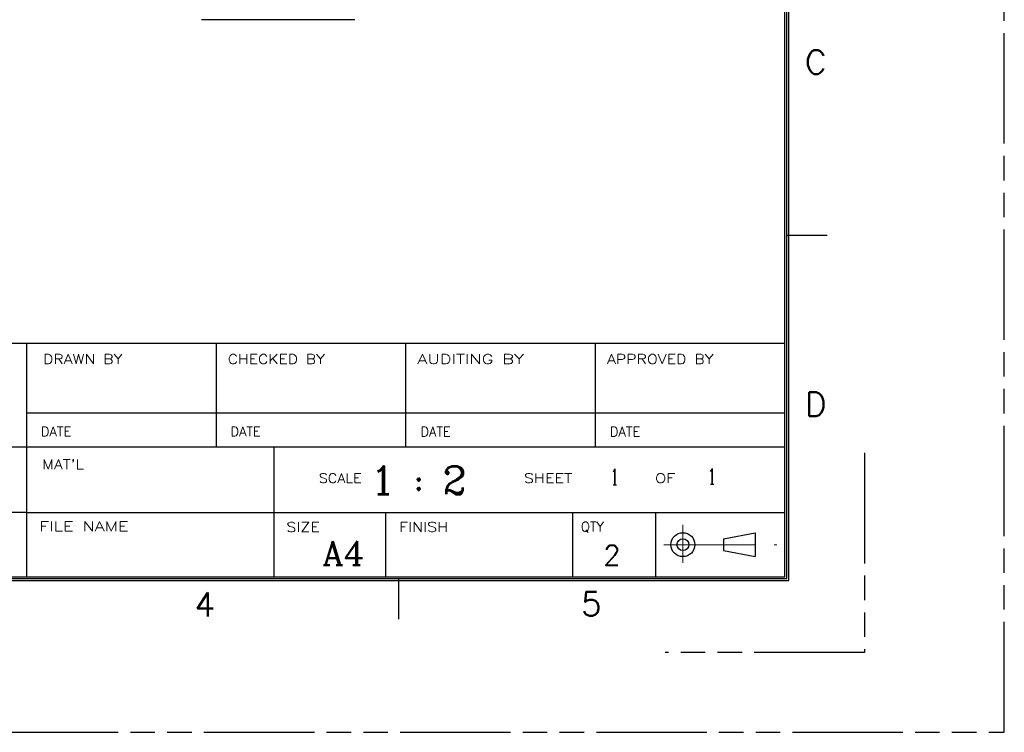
# Model space of a CAD drawing. Header units: millimetres. Extents: x 1261 to 1558, y 771 to 1231.
# Tile 104 of 105: x 1435 to 1558, y 1021 to 1110. Entities that reach past the tile are written whole.
import ezdxf
from ezdxf.enums import TextEntityAlignment as Align

# ---------------------------------------------------------------- set-up
doc = ezdxf.new("R2010")
doc.units = ezdxf.units.MM
doc.header["$LTSCALE"] = 30.734
doc.linetypes.add('CENTER', pattern=[0.6, 0.375, -0.075, 0.075, -0.075])
doc.linetypes.add('PHANTOM', pattern=[0.8, 0.45, -0.05, 0.1, -0.05, 0.1, -0.05])
doc.layers.get('0').update_dxf_attribs({"linetype": 'CONTINUOUS'})
doc.layers.get('Defpoints').update_dxf_attribs({"linetype": 'CONTINUOUS'})
doc.layers.add('center', color=1, linetype='CENTER', lineweight=9)
doc.layers.add('dim', color=82, linetype='CONTINUOUS', lineweight=9)
doc.styles.add('CENTURY', font='ROMANC.shx')
doc.styles.add('SIMPLEX', font='SIMPLEX.shx', dxfattribs={"width": 0.8})
doc.styles.get("Standard").update_dxf_attribs({"font": 'txt', "width": 0.85, "bigfont": 'gbcbig.shx'})

msp = doc.modelspace()

# ---------------------------------------------------------------- linework, layer by layer
at = {"linetype": 'Continuous'}
for p, q in [((1531.28, 1039.8), (1531.28, 1211.8)), ((1530.78, 1040.3), (1530.78, 1211.3)), ((1531.03, 1040.05), (1531.03, 1211.55)), ((1288.28, 1069.57), (1530.78, 1069.57)), ((1435.78, 1040.3), (1435.78, 1069.57)), ((1459.53, 1056.57), (1459.53, 1069.57)), ((1483.28, 1056.57), (1483.28, 1069.57)), ((1507.03, 1056.57), (1507.03, 1069.57)), ((1435.78, 1060.81), (1530.78, 1060.81)), ((1351.58, 1056.57), (1435.78, 1056.57)), ((1435.78, 1056.57), (1530.78, 1056.57)), ((1466.79, 1056.4), (1466.79, 1056.57)), ((1466.79, 1040.3), (1466.79, 1056.4)), ((1435.78, 1048.33), (1351.58, 1048.33)), ((1435.78, 1048.33), (1466.79, 1048.33)), ((1466.79, 1048.33), (1530.78, 1048.33)), ((1480.78, 1040.3), (1480.78, 1048.33)), ((1504.16, 1048.33), (1504.16, 1040.31)), ((1514.6, 1040.3), (1514.6, 1048.33)), ((1288.78, 1040.3), (1530.78, 1040.3)), ((1288.28, 1039.8), (1531.28, 1039.8)), ((1288.53, 1040.05), (1531.03, 1040.05))]:
    msp.add_line(p, q, dxfattribs=at)
at = {"color": 7, "linetype": 'Continuous'}
for p, q in [((1476.9, 1110.09), (1457.65, 1110.09)), ((1523.07, 1045.06), (1527.07, 1045.81)), ((1527.07, 1045.81), (1527.07, 1042.81)), ((1523.07, 1045.06), (1523.07, 1043.56)), ((1523.07, 1043.56), (1527.07, 1042.81))]:
    msp.add_line(p, q, dxfattribs=at)
at = {"color": 3, "linetype": 'Continuous'}
for p, q in [((1536.1, 1083.05), (1531.1, 1083.05)), ((1482.38, 1034.97), (1482.38, 1039.97))]:
    msp.add_line(p, q, dxfattribs=at)
at = {"color": 7, "linetype": 'Continuous'}
for radius in [1.5, 0.75]:
    msp.add_circle((1518, 1044.31), radius, dxfattribs=at)
at = {"layer": 'center', "color": 1, "linetype": 'CENTER'}
for p, q in [((1518, 1042.03), (1518, 1046.78)), ((1515.6, 1044.31), (1529.78, 1044.31))]:
    msp.add_line(p, q, dxfattribs=at)
at = {"layer": 'Defpoints', "color": 2, "linetype": 'PHANTOM'}
msp.add_lwpolyline([(1261.28, 1020.8), (1558.28, 1020.8), (1558.28, 1230.8), (1261.28, 1230.8)], close=True, dxfattribs=at)
msp.add_lwpolyline([(1540.78, 1055.8), (1540.78, 1030.8), (1515.78, 1030.8)], dxfattribs=at)

# ---------------------------------------------------------------- texts
at = {"color": 3, "linetype": 'Continuous'}
for s, height, style, p in [('C', 3, 'SIMPLEX', (1533.29, 1103.28)), ('D', 3, 'SIMPLEX', (1533.29, 1060.41)), ('DATE', 1.2, 'CENTURY', (1437.54, 1057.89)), ('DATE', 1.2, 'CENTURY', (1461.29, 1057.89)), ('DATE', 1.2, 'CENTURY', (1485.1, 1057.87)), ('DATE', 1.2, 'CENTURY', (1508.85, 1057.87)), ('QTY', 1.2, 'CENTURY', (1505.22, 1045.96)), ('4', 3, 'SIMPLEX', (1456.8, 1035.33)), ('5', 3, 'SIMPLEX', (1505.25, 1035.4))]:
    msp.add_text(s, height=height, dxfattribs=dict(at, style=style)).set_placement(p)
at = {"color": 3, "linetype": 'Continuous', "style": 'CENTURY'}
for s, p, p2 in [('DRAWN BY', (1437.81, 1066.96), (1447.76, 1066.96)), ('APPROVED BY', (1508.48, 1066.96), (1521.85, 1066.96))]:
    msp.add_text(s, height=1.2, dxfattribs=at).set_placement(p, p2, align=Align.FIT)
for s, width, p, p2 in [('CHECKED BY', 0.990698, (1460.96, 1066.96), (1473.13, 1066.96)), ('AUDITING BY', 1.083333, (1484.73, 1066.96), (1498.1, 1066.96)), ("MAT'L", 1.010989, (1437.69, 1053.78), (1442.94, 1053.78)), ('SCALE', 0.969072, (1472.37, 1052.04), (1477.74, 1052.04)), ('SHEET         OF', 0.994012, (1498.07, 1052.04), (1517.04, 1052.04)), ('FILE NAME', 1.107345, (1437.32, 1046.02), (1448.52, 1046.02)), ('SIZE ', 0.978495, (1468.31, 1045.92), (1473.51, 1045.92)), ('FINISH', 1.009346, (1482.42, 1045.93), (1488.59, 1045.93))]:
    msp.add_text(s, height=1.2, dxfattribs=dict(at, width=width)).set_placement(p, p2, align=Align.FIT)
at = {"style": 'CENTURY'}
msp.add_text('1 : 2', height=3.5, dxfattribs=at).set_placement((1478.88, 1050.64))
for s, height, width, p, p2 in [('1', 2, 0.833333, (1521.16, 1051.87), (1522.11, 1051.87)), ('1', 2, 0.833333, (1508.96, 1051.8), (1509.92, 1051.8)), ('A4', 3, 0.973684, (1472.81, 1041.75), (1478.1, 1041.75))]:
    msp.add_text(s, height=height, dxfattribs=dict(at, width=width)).set_placement(p, p2, align=Align.FIT)
at = {"layer": 'dim', "color": 7}
msp.add_text('2', height=2.5, dxfattribs=at).set_placement((1508.04, 1041.75))

doc.saveas('drawing.dxf')
